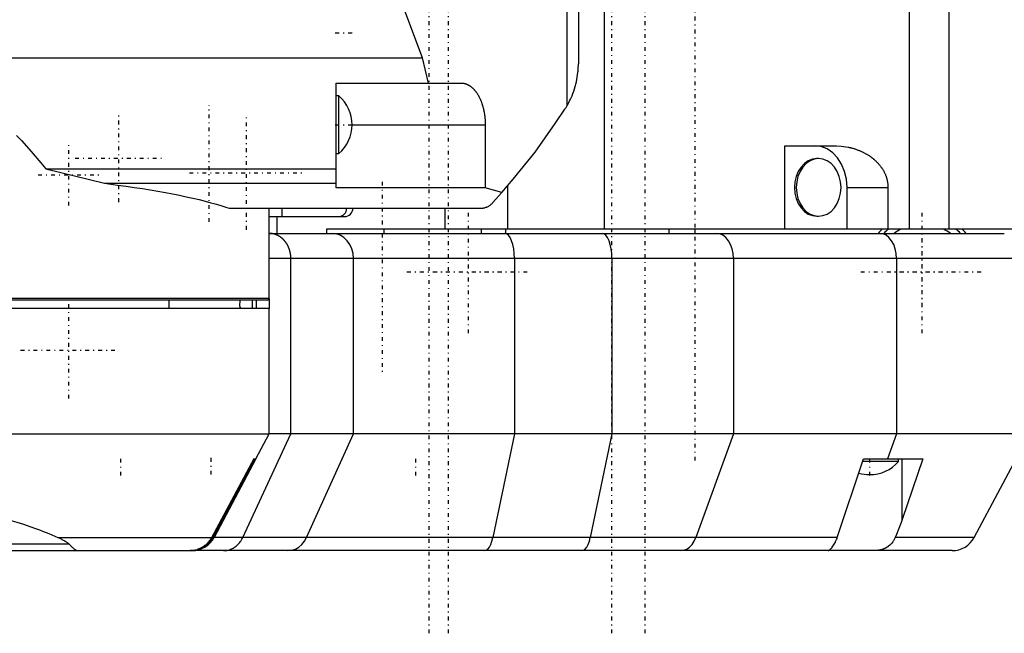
# Model space of a CAD drawing. Extents: x -565 to 345, y -109 to 109.
# Tile 6 of 10: x -81 to 37, y -109 to -35. Entities that reach past the tile are written whole.
import ezdxf

# ---------------------------------------------------------------- set-up
doc = ezdxf.new("R2010")
doc.units = 0
doc.linetypes.add('CENTER', pattern=[1.5, 0.45, -0.5, 0.05, -0.5])
doc.layers.add('AM_0', color=7, linetype='CONTINUOUS')
doc.layers.add('AM_7', color=7, linetype='CENTER')

msp = doc.modelspace()

# ---------------------------------------------------------------- linework, layer by layer
at = {"layer": 'AM_0', "color": 7, "linetype": 'CONTINUOUS'}
for p, q in [((-10.88, -60.5), (-10.88, 60.5)), ((25.63, -60.5), (25.63, 60.5)), ((30.38, -60.5), (30.38, 60.5)), ((-15.34, -45.69), (-15.34, 45.69)), ((-14, 40.69), (-14, -40.69)), ((-32.65, -40), (-38.42, -24.53)), ((-155, -40), (-32.65, -40)), ((-31.95, -43), (-32.65, -40)), ((-43, -43), (-28.03, -43)), ((-43, -55.55), (-43, -43)), ((-42.66, -44.55), (-43, -44.55)), ((-42.66, -51.45), (-42.66, -44.55)), ((-41.1, -48), (-25.14, -48)), ((-25.14, -48), (-25.14, -55.55)), ((10.72, -50.5), (16.63, -50.5)), ((10.72, -60.5), (10.72, -50.5)), ((-43, -51.45), (-42.66, -51.45)), ((14.77, -52.05), (14.56, -52.05)), ((-77.77, -53.27), (-70.74, -55.01)), ((-77.77, -53.27), (-43, -53.27)), ((-70.74, -55.01), (-43, -55.01)), ((-22.46, -60.5), (-22.46, -55.32)), ((-25.14, -55.55), (-43, -55.55)), ((-23.16, -56.12), (-25.14, -55.55)), ((-24.26, -57.35), (-23.16, -56.12)), ((18.18, -55.5), (23.07, -55.5)), ((18.18, -60.5), (18.18, -55.5)), ((23.07, -55.5), (23.07, -60.5)), ((-55.8, -58), (-25.74, -58)), ((-51, -68.8), (-51, -58)), ((-49.5, -58), (-49.5, -59)), ((-30, -58), (-30, -60.5)), ((-51, -59), (-42, -59)), ((-50.08, -61), (-50.08, -59)), ((14.56, -58.95), (14.77, -58.95)), ((-51, -61), (37, -61)), ((-44.15, -60.5), (-44.15, -61)), ((55.35, -60.5), (-44.15, -60.5)), ((-37.27, -60.5), (-37.27, -61)), ((-25.62, -60.5), (-25.62, -61)), ((-22.71, -60.5), (-22.71, -61)), ((-3.18, -60.5), (-3.18, -61)), ((0, -61), (0, -60.5)), ((40, -64), (-50.98, -64)), ((-48.42, -85), (-48.42, -64)), ((-40.93, -85), (-40.93, -64)), ((-21.64, -64), (-21.64, -85)), ((-9.99, -64), (-9.99, -85)), ((4.57, -64), (4.57, -85)), ((24.1, -64), (24.1, -85)), ((-51, -68.8), (-148.96, -68.8)), ((-51.2, -69), (-148.76, -69)), ((-63, -70), (-63, -69)), ((-53.04, -69), (-53.04, -70)), ((-52.56, -69), (-52.56, -70)), ((-52.52, -70), (-52.52, -69)), ((-51, -68.83), (-51, -70)), ((-51, -70), (-148.96, -70)), ((-51, -85), (-51, -70)), ((-149, -85), (-51, -85)), ((-54.17, -97.41), (-48.42, -85)), ((-52.6, -88), (-51, -85)), ((40, -85), (-50.98, -85)), ((-46.53, -97.41), (-40.93, -85)), ((-21.64, -85), (-24.22, -97.41)), ((-9.99, -85), (-12.57, -97.41)), ((4.57, -85), (0.07, -97.41)), ((24.1, -85), (23.01, -88)), ((33.4, -97.41), (40, -85)), ((-52.86, -88), (-57.92, -97.45)), ((-52.73, -88), (-57.74, -97.41)), ((-52.6, -88), (-57.6, -97.41)), ((-52.86, -88), (-52.6, -88)), ((16.99, -97.44), (20.16, -88)), ((24.33, -88.34), (20.05, -88.34)), ((20.16, -88), (27.25, -88)), ((24.33, -88.34), (24.33, -88)), ((24.77, -95.25), (24.77, -88)), ((27.25, -88), (24.77, -95.25)), ((-76.33, -97.41), (-57.89, -97.41)), ((-57.97, -97.55), (-58, -97.59)), ((-58, -97.82), (-58, -97.59)), ((-57.74, -97.41), (-57.6, -97.41)), ((17.01, -97.41), (-57.6, -97.41)), ((33.4, -97.41), (23.94, -97.41)), ((-139.75, -99), (-60.25, -99)), ((-74.95, -98.24), (-125.05, -98.24)), ((30.75, -99), (-60.48, -99)), ((-59.96, -98.95), (-59.97, -98.95))]:
    msp.add_line(p, q, dxfattribs=at)
for points in [[(18.18, -55.5), (18.1, -54.52), (17.88, -53.59), (17.52, -52.72), (17.04, -51.96), (16.45, -51.34), (15.78, -50.88), (15.05, -50.6), (14.29, -50.5)], [(14.56, -52.05), (14.04, -52.12), (13.53, -52.31), (13.07, -52.63), (12.66, -53.06), (12.33, -53.58), (12.08, -54.18), (11.93, -54.83), (11.88, -55.5), (11.93, -56.17), (12.08, -56.82), (12.33, -57.42), (12.66, -57.94), (13.07, -58.37), (13.53, -58.69), (14.04, -58.88), (14.56, -58.95)], [(-42.71, -59), (-42.52, -58.98), (-42.34, -58.92), (-42.17, -58.83), (-42.02, -58.71), (-41.89, -58.56), (-41.8, -58.38), (-41.75, -58.2), (-41.73, -58)], [(-40.93, -64), (-40.98, -63.41), (-41.12, -62.85), (-41.36, -62.33), (-41.68, -61.88), (-42.06, -61.51), (-42.5, -61.23), (-42.98, -61.06), (-43.48, -61)], [(-21.64, -64), (-21.67, -63.41), (-21.73, -62.85), (-21.84, -62.33), (-21.99, -61.88), (-22.17, -61.51), (-22.37, -61.23), (-22.59, -61.06), (-22.82, -61)], [(-9.99, -64), (-10.01, -63.41), (-10.08, -62.85), (-10.19, -62.33), (-10.33, -61.88), (-10.51, -61.51), (-10.71, -61.23), (-10.93, -61.06), (-11.16, -61)], [(4.57, -64), (4.53, -63.41), (4.42, -62.85), (4.23, -62.33), (3.97, -61.88), (3.66, -61.51), (3.31, -61.23), (2.93, -61.06), (2.53, -61)], [(24.1, -64), (24.06, -63.41), (23.94, -62.85), (23.76, -62.33), (23.5, -61.88), (23.19, -61.51), (22.84, -61.23), (22.45, -61.06), (22.05, -61)], [(-48.77, -99), (-48.32, -98.95), (-47.87, -98.81), (-47.46, -98.57), (-47.09, -98.25), (-46.78, -97.86), (-46.53, -97.41)], [(-25.26, -99), (-25.05, -98.95), (-24.84, -98.81), (-24.65, -98.57), (-24.48, -98.25), (-24.34, -97.86), (-24.22, -97.41)], [(-13.6, -99), (-13.39, -98.95), (-13.19, -98.81), (-13, -98.57), (-12.83, -98.25), (-12.68, -97.86), (-12.57, -97.41)], [(-1.73, -99), (-1.37, -98.95), (-1.01, -98.81), (-0.68, -98.57), (-0.38, -98.25), (-0.13, -97.86), (0.07, -97.41)]]:
    msp.add_lwpolyline(points, dxfattribs=at)
msp.add_lwpolyline([(14.77, -58.95), (15.29, -58.88), (15.79, -58.69), (16.26, -58.37), (16.66, -57.94), (17, -57.42), (17.24, -56.82), (17.4, -56.17), (17.45, -55.5), (17.4, -54.83), (17.24, -54.18), (17, -53.58), (16.66, -53.06), (16.26, -52.63), (15.79, -52.31), (15.29, -52.12), (14.77, -52.05), (14.24, -52.12), (13.74, -52.31), (13.28, -52.63), (12.87, -53.06), (12.54, -53.58), (12.29, -54.18), (12.14, -54.83), (12.08, -55.5), (12.14, -56.17), (12.29, -56.82), (12.54, -57.42), (12.87, -57.94), (13.28, -58.37), (13.74, -58.69), (14.24, -58.88)], close=True, dxfattribs=at)
for points in [[(-15.34, -45.69, 0), (-15.27, -45.57, 0), (-15.13, -45.31, 0), (-15, -45.05, 0), (-14.94, -44.92, 0), (-14.88, -44.79, 0), (-14.76, -44.52, 0), (-14.65, -44.25, 0), (-14.55, -43.98, 0), (-14.46, -43.7, 0), (-14.38, -43.42, 0), (-14.34, -43.28, 0), (-14.3, -43.14, 0), (-14.24, -42.86, 0), (-14.18, -42.57, 0), (-14.13, -42.29, 0), (-14.09, -42, 0), (-14.05, -41.71, 0), (-14.04, -41.57, 0), (-14.03, -41.42, 0), (-14.01, -41.13, 0), (-14, -40.84, 0), (-14, -40.69, 0)], [(-28.03, -43, 0), (-28.01, -43, 0), (-27.97, -43, 0), (-27.93, -43, 0), (-27.9, -43, 0), (-27.88, -43.01, 0), (-27.84, -43.01, 0), (-27.8, -43.02, 0), (-27.76, -43.02, 0), (-27.72, -43.03, 0), (-27.67, -43.04, 0), (-27.65, -43.04, 0), (-27.63, -43.05, 0), (-27.59, -43.06, 0), (-27.55, -43.07, 0), (-27.51, -43.08, 0), (-27.47, -43.1, 0), (-27.43, -43.11, 0), (-27.41, -43.12, 0), (-27.39, -43.13, 0), (-27.34, -43.14, 0), (-27.3, -43.16, 0), (-27.28, -43.17, 0), (-27.26, -43.18, 0), (-27.22, -43.2, 0), (-27.18, -43.22, 0), (-27.16, -43.23, 0), (-27.14, -43.24, 0), (-27.1, -43.27, 0), (-27.06, -43.29, 0), (-27.02, -43.31, 0), (-26.98, -43.34, 0), (-26.95, -43.37, 0), (-26.93, -43.38, 0), (-26.91, -43.39, 0), (-26.87, -43.42, 0), (-26.83, -43.45, 0), (-26.79, -43.48, 0), (-26.75, -43.52, 0), (-26.72, -43.55, 0), (-26.7, -43.56, 0), (-26.68, -43.58, 0), (-26.64, -43.62, 0), (-26.61, -43.65, 0), (-26.57, -43.69, 0), (-26.53, -43.73, 0), (-26.5, -43.76, 0), (-26.48, -43.78, 0), (-26.46, -43.8, 0), (-26.43, -43.84, 0), (-26.39, -43.88, 0), (-26.36, -43.93, 0), (-26.32, -43.97, 0), (-26.29, -44.01, 0), (-26.27, -44.03, 0), (-26.26, -44.06, 0), (-26.22, -44.1, 0), (-26.19, -44.15, 0), (-26.16, -44.19, 0), (-26.13, -44.24, 0), (-26.1, -44.29, 0), (-26.08, -44.31, 0), (-26.06, -44.34, 0), (-26.03, -44.39, 0), (-26, -44.44, 0), (-25.99, -44.46, 0), (-25.97, -44.49, 0), (-25.95, -44.54, 0), (-25.92, -44.6, 0), (-25.9, -44.62, 0), (-25.89, -44.65, 0), (-25.86, -44.7, 0), (-25.83, -44.76, 0), (-25.81, -44.81, 0), (-25.78, -44.87, 0), (-25.75, -44.93, 0), (-25.74, -44.96, 0), (-25.73, -44.99, 0), (-25.7, -45.04, 0), (-25.68, -45.1, 0), (-25.65, -45.16, 0), (-25.63, -45.22, 0), (-25.61, -45.28, 0), (-25.6, -45.31, 0), (-25.58, -45.34, 0), (-25.56, -45.41, 0), (-25.54, -45.47, 0), (-25.52, -45.53, 0), (-25.5, -45.6, 0), (-25.48, -45.66, 0), (-25.47, -45.69, 0), (-25.46, -45.72, 0), (-25.44, -45.79, 0), (-25.42, -45.85, 0), (-25.41, -45.92, 0), (-25.39, -45.99, 0), (-25.37, -46.05, 0), (-25.36, -46.09, 0), (-25.36, -46.12, 0), (-25.34, -46.19, 0), (-25.32, -46.26, 0), (-25.31, -46.32, 0), (-25.3, -46.39, 0), (-25.28, -46.46, 0), (-25.28, -46.5, 0), (-25.27, -46.53, 0), (-25.26, -46.6, 0), (-25.25, -46.67, 0), (-25.24, -46.71, 0), (-25.24, -46.74, 0), (-25.23, -46.81, 0), (-25.22, -46.88, 0), (-25.21, -46.92, 0), (-25.21, -46.95, 0), (-25.2, -47.02, 0), (-25.19, -47.1, 0), (-25.18, -47.17, 0), (-25.18, -47.24, 0), (-25.17, -47.31, 0), (-25.17, -47.35, 0), (-25.17, -47.38, 0), (-25.16, -47.46, 0), (-25.16, -47.53, 0), (-25.15, -47.6, 0), (-25.15, -47.67, 0), (-25.15, -47.75, 0), (-25.15, -47.78, 0), (-25.15, -47.82, 0), (-25.14, -47.89, 0), (-25.14, -47.96, 0), (-25.14, -48, 0)], [(-15.6, -46.12, 0), (-15.56, -46.05, 0), (-15.47, -45.91, 0), (-15.38, -45.77, 0), (-15.34, -45.69, 0)], [(-23.16, -56.12, 0), (-21.8, -54.53, 0), (-19.19, -51.26, 0), (-16.76, -47.86, 0), (-15.6, -46.12, 0)], [(-81.26, -49.27, 0), (-80.67, -49.89, 0), (-79.5, -51.18, 0), (-78.34, -52.56, 0), (-77.77, -53.27, 0)], [(16.63, -50.5, 0), (16.91, -50.5, 0), (17.47, -50.54, 0), (18.03, -50.62, 0), (18.3, -50.67, 0), (18.34, -50.68, 0), (18.43, -50.7, 0), (18.52, -50.72, 0), (18.57, -50.73, 0), (18.61, -50.74, 0), (18.7, -50.77, 0), (18.79, -50.79, 0), (18.88, -50.81, 0), (18.97, -50.84, 0), (19.05, -50.87, 0), (19.1, -50.88, 0), (19.14, -50.89, 0), (19.22, -50.92, 0), (19.31, -50.95, 0), (19.39, -50.98, 0), (19.48, -51.02, 0), (19.56, -51.05, 0), (19.6, -51.06, 0), (19.65, -51.08, 0), (19.73, -51.12, 0), (19.81, -51.15, 0), (19.89, -51.19, 0), (19.97, -51.23, 0), (20.05, -51.26, 0), (20.09, -51.28, 0), (20.13, -51.3, 0), (20.21, -51.34, 0), (20.29, -51.38, 0), (20.36, -51.43, 0), (20.44, -51.47, 0), (20.51, -51.51, 0), (20.55, -51.53, 0), (20.59, -51.56, 0), (20.66, -51.6, 0), (20.73, -51.65, 0), (20.8, -51.69, 0), (20.88, -51.74, 0), (20.95, -51.79, 0), (20.98, -51.81, 0), (21.01, -51.84, 0), (21.08, -51.89, 0), (21.15, -51.94, 0), (21.18, -51.96, 0), (21.22, -51.99, 0), (21.28, -52.04, 0), (21.35, -52.1, 0), (21.38, -52.12, 0), (21.41, -52.15, 0), (21.47, -52.2, 0), (21.53, -52.26, 0), (21.59, -52.31, 0), (21.65, -52.37, 0), (21.71, -52.43, 0), (21.74, -52.46, 0), (21.77, -52.49, 0), (21.82, -52.54, 0), (21.88, -52.6, 0), (21.93, -52.66, 0), (21.98, -52.72, 0), (22.03, -52.78, 0), (22.06, -52.81, 0), (22.08, -52.84, 0), (22.13, -52.91, 0), (22.18, -52.97, 0), (22.23, -53.03, 0), (22.27, -53.1, 0), (22.32, -53.16, 0), (22.34, -53.19, 0), (22.36, -53.22, 0), (22.4, -53.29, 0), (22.44, -53.35, 0), (22.48, -53.42, 0), (22.52, -53.49, 0), (22.56, -53.55, 0), (22.58, -53.59, 0), (22.6, -53.62, 0), (22.63, -53.69, 0), (22.66, -53.76, 0), (22.69, -53.82, 0), (22.73, -53.89, 0), (22.76, -53.96, 0), (22.77, -54, 0), (22.78, -54.03, 0), (22.81, -54.1, 0), (22.84, -54.17, 0), (22.85, -54.21, 0), (22.86, -54.24, 0), (22.88, -54.31, 0), (22.9, -54.38, 0), (22.91, -54.42, 0), (22.92, -54.45, 0), (22.94, -54.52, 0), (22.96, -54.6, 0), (22.98, -54.67, 0), (22.99, -54.74, 0), (23.01, -54.81, 0), (23.01, -54.85, 0), (23.02, -54.88, 0), (23.03, -54.96, 0), (23.04, -55.03, 0), (23.05, -55.1, 0), (23.05, -55.17, 0), (23.06, -55.25, 0), (23.06, -55.28, 0), (23.06, -55.32, 0), (23.07, -55.39, 0), (23.07, -55.46, 0), (23.07, -55.5, 0)], [(-70.74, -55.01, 0), (-70.21, -55.07, 0), (-69.17, -55.21, 0), (-68.16, -55.35, 0), (-67.66, -55.42, 0), (-67.17, -55.49, 0), (-66.2, -55.64, 0), (-65.26, -55.79, 0), (-64.34, -55.95, 0), (-63.45, -56.11, 0), (-62.59, -56.27, 0), (-62.17, -56.35, 0), (-61.75, -56.44, 0), (-60.94, -56.61, 0), (-60.16, -56.78, 0), (-59.41, -56.96, 0), (-58.68, -57.14, 0), (-57.99, -57.33, 0), (-57.65, -57.42, 0), (-57.33, -57.52, 0), (-56.69, -57.71, 0), (-56.09, -57.9, 0), (-55.8, -58, 0)], [(-25.74, -58, 0), (-25.73, -58, 0), (-25.72, -58, 0), (-25.7, -58, 0), (-25.69, -58, 0), (-25.68, -58, 0), (-25.67, -58, 0), (-25.65, -58, 0), (-25.64, -58, 0), (-25.62, -58, 0), (-25.61, -58, 0), (-25.6, -58, 0), (-25.59, -57.99, 0), (-25.58, -57.99, 0), (-25.56, -57.99, 0), (-25.55, -57.99, 0), (-25.53, -57.99, 0), (-25.52, -57.99, 0), (-25.51, -57.99, 0), (-25.5, -57.99, 0), (-25.49, -57.98, 0), (-25.47, -57.98, 0), (-25.46, -57.98, 0), (-25.45, -57.98, 0), (-25.44, -57.98, 0), (-25.42, -57.98, 0), (-25.42, -57.97, 0), (-25.41, -57.97, 0), (-25.39, -57.97, 0), (-25.38, -57.97, 0), (-25.36, -57.96, 0), (-25.35, -57.96, 0), (-25.33, -57.96, 0), (-25.33, -57.96, 0), (-25.32, -57.96, 0), (-25.3, -57.95, 0), (-25.29, -57.95, 0), (-25.27, -57.95, 0), (-25.26, -57.94, 0), (-25.24, -57.94, 0), (-25.24, -57.94, 0), (-25.23, -57.93, 0), (-25.21, -57.93, 0), (-25.2, -57.93, 0), (-25.15, -57.91, 0), (-25.06, -57.88, 0), (-24.97, -57.85, 0), (-24.93, -57.83, 0), (-24.89, -57.81, 0), (-24.81, -57.77, 0), (-24.73, -57.73, 0), (-24.65, -57.68, 0), (-24.57, -57.62, 0), (-24.5, -57.57, 0), (-24.46, -57.54, 0), (-24.43, -57.51, 0), (-24.36, -57.45, 0), (-24.29, -57.38, 0), (-24.26, -57.35, 0)], [(-48.42, -64, 0), (-48.42, -63.98, 0), (-48.42, -63.93, 0), (-48.42, -63.89, 0), (-48.43, -63.87, 0), (-48.43, -63.85, 0), (-48.43, -63.8, 0), (-48.43, -63.76, 0), (-48.43, -63.72, 0), (-48.44, -63.68, 0), (-48.44, -63.63, 0), (-48.44, -63.61, 0), (-48.45, -63.59, 0), (-48.45, -63.55, 0), (-48.46, -63.5, 0), (-48.47, -63.46, 0), (-48.47, -63.42, 0), (-48.48, -63.38, 0), (-48.48, -63.36, 0), (-48.49, -63.33, 0), (-48.5, -63.29, 0), (-48.51, -63.25, 0), (-48.51, -63.23, 0), (-48.52, -63.21, 0), (-48.53, -63.17, 0), (-48.54, -63.13, 0), (-48.54, -63.11, 0), (-48.55, -63.08, 0), (-48.56, -63.04, 0), (-48.57, -63, 0), (-48.58, -62.96, 0), (-48.6, -62.92, 0), (-48.61, -62.88, 0), (-48.62, -62.86, 0), (-48.63, -62.84, 0), (-48.64, -62.8, 0), (-48.66, -62.76, 0), (-48.67, -62.72, 0), (-48.69, -62.68, 0), (-48.7, -62.64, 0), (-48.71, -62.62, 0), (-48.72, -62.61, 0), (-48.74, -62.57, 0), (-48.76, -62.53, 0), (-48.78, -62.49, 0), (-48.8, -62.45, 0), (-48.82, -62.42, 0), (-48.83, -62.4, 0), (-48.84, -62.38, 0), (-48.86, -62.35, 0), (-48.88, -62.31, 0), (-48.9, -62.27, 0), (-48.92, -62.24, 0), (-48.94, -62.2, 0), (-48.95, -62.19, 0), (-48.97, -62.17, 0), (-48.99, -62.14, 0), (-49.01, -62.1, 0), (-49.04, -62.07, 0), (-49.06, -62.04, 0), (-49.09, -62, 0), (-49.1, -61.99, 0), (-49.11, -61.97, 0), (-49.14, -61.94, 0), (-49.16, -61.91, 0), (-49.18, -61.89, 0), (-49.19, -61.88, 0), (-49.22, -61.85, 0), (-49.24, -61.82, 0), (-49.26, -61.8, 0), (-49.27, -61.79, 0), (-49.3, -61.76, 0), (-49.33, -61.73, 0), (-49.36, -61.7, 0), (-49.38, -61.67, 0), (-49.41, -61.65, 0), (-49.43, -61.63, 0), (-49.44, -61.62, 0), (-49.47, -61.59, 0), (-49.5, -61.57, 0), (-49.53, -61.54, 0), (-49.57, -61.52, 0), (-49.6, -61.49, 0), (-49.61, -61.48, 0), (-49.63, -61.47, 0), (-49.66, -61.45, 0), (-49.69, -61.43, 0), (-49.73, -61.4, 0), (-49.76, -61.38, 0), (-49.79, -61.36, 0), (-49.81, -61.35, 0), (-49.82, -61.34, 0), (-49.86, -61.32, 0), (-49.89, -61.3, 0), (-49.93, -61.28, 0), (-49.96, -61.27, 0), (-49.99, -61.25, 0), (-50.01, -61.24, 0), (-50.03, -61.23, 0), (-50.06, -61.21, 0), (-50.1, -61.2, 0), (-50.13, -61.18, 0), (-50.17, -61.17, 0), (-50.21, -61.16, 0), (-50.22, -61.15, 0), (-50.24, -61.14, 0), (-50.28, -61.13, 0), (-50.31, -61.12, 0), (-50.33, -61.11, 0), (-50.35, -61.1, 0), (-50.39, -61.09, 0), (-50.42, -61.08, 0), (-50.44, -61.08, 0), (-50.46, -61.07, 0), (-50.5, -61.06, 0), (-50.53, -61.06, 0), (-50.57, -61.05, 0), (-50.61, -61.04, 0), (-50.64, -61.03, 0), (-50.66, -61.03, 0), (-50.68, -61.03, 0), (-50.72, -61.02, 0), (-50.76, -61.02, 0), (-50.79, -61.01, 0), (-50.83, -61.01, 0), (-50.87, -61.01, 0), (-50.89, -61, 0), (-50.91, -61, 0), (-50.94, -61, 0), (-50.98, -61, 0), (-51, -61, 0)], [(-54.53, -69.01, 0), (-54.54, -69.11, 0), (-54.55, -69.29, 0), (-54.56, -69.45, 0), (-54.56, -69.52, 0)], [(-54.56, -69.52, 0), (-54.56, -69.65, 0), (-54.53, -69.86, 0), (-54.46, -69.97, 0), (-54.42, -70, 0)], [(-91.26, -93.47, 0), (-90.8, -93.53, 0), (-89.88, -93.66, 0), (-88.97, -93.8, 0), (-88.52, -93.87, 0), (-88.07, -93.95, 0), (-87.18, -94.11, 0), (-86.29, -94.29, 0), (-85.42, -94.48, 0), (-84.56, -94.67, 0), (-83.71, -94.88, 0), (-83.29, -94.99, 0), (-82.87, -95.1, 0), (-82.05, -95.34, 0), (-81.23, -95.58, 0), (-80.44, -95.83, 0), (-79.66, -96.1, 0), (-78.89, -96.37, 0), (-78.51, -96.51, 0), (-78.14, -96.66, 0), (-77.4, -96.95, 0), (-76.69, -97.25, 0), (-76.33, -97.41, 0)], [(24.77, -95.25, 0), (24.64, -95.62, 0), (24.37, -96.35, 0), (24.09, -97.06, 0), (23.94, -97.41, 0)], [(-76.33, -97.41, 0), (-76.29, -97.43, 0), (-76.19, -97.47, 0), (-76.1, -97.52, 0), (-76.05, -97.54, 0), (-76.01, -97.56, 0), (-75.92, -97.6, 0), (-75.83, -97.65, 0), (-75.75, -97.69, 0), (-75.67, -97.74, 0), (-75.58, -97.78, 0), (-75.55, -97.81, 0), (-75.51, -97.83, 0), (-75.43, -97.88, 0), (-75.36, -97.92, 0), (-75.29, -97.97, 0), (-75.22, -98.02, 0), (-75.15, -98.06, 0), (-75.12, -98.09, 0), (-75.09, -98.11, 0), (-75.04, -98.16, 0), (-74.98, -98.21, 0), (-74.95, -98.24, 0)], [(-60.48, -99, 0), (-60.41, -99, 0), (-60.26, -98.99, 0), (-60.1, -98.97, 0), (-60.03, -98.96, 0), (-59.95, -98.95, 0), (-59.79, -98.91, 0), (-59.64, -98.87, 0), (-59.48, -98.81, 0), (-59.33, -98.75, 0), (-59.18, -98.68, 0), (-59.11, -98.64, 0), (-59.03, -98.6, 0), (-58.89, -98.51, 0), (-58.75, -98.41, 0), (-58.62, -98.3, 0), (-58.49, -98.19, 0), (-58.37, -98.07, 0), (-58.31, -98, 0), (-58.25, -97.94, 0), (-58.15, -97.8, 0), (-58.05, -97.66, 0), (-58, -97.59, 0)], [(-58, -97.82, 0), (-58.05, -97.88, 0), (-58.15, -98.01, 0), (-58.26, -98.12, 0), (-58.32, -98.18, 0), (-58.38, -98.23, 0), (-58.5, -98.33, 0), (-58.63, -98.43, 0), (-58.76, -98.52, 0), (-58.89, -98.6, 0), (-59.03, -98.68, 0), (-59.1, -98.71, 0), (-59.17, -98.74, 0), (-59.32, -98.8, 0), (-59.46, -98.85, 0), (-59.6, -98.89, 0), (-59.75, -98.93, 0), (-59.9, -98.96, 0), (-59.97, -98.97, 0), (-60.04, -98.98, 0), (-60.19, -98.99, 0), (-60.33, -99, 0), (-60.4, -99, 0)], [(-58, -97.59, 0), (-58.03, -97.64, 0), (-58.1, -97.74, 0), (-58.17, -97.83, 0), (-58.2, -97.88, 0), (-58.24, -97.92, 0), (-58.32, -98.01, 0), (-58.4, -98.1, 0), (-58.48, -98.18, 0), (-58.57, -98.26, 0), (-58.66, -98.33, 0), (-58.7, -98.37, 0), (-58.75, -98.4, 0), (-58.84, -98.47, 0), (-58.94, -98.54, 0), (-59.04, -98.6, 0), (-59.13, -98.65, 0), (-59.24, -98.7, 0), (-59.29, -98.73, 0), (-59.34, -98.75, 0), (-59.44, -98.8, 0), (-59.55, -98.84, 0), (-59.6, -98.85, 0)], [(-57.74, -97.41, 0), (-57.77, -97.48, 0), (-57.86, -97.62, 0), (-57.95, -97.75, 0), (-58, -97.82, 0)], [(-58, -97.59, 0), (-57.98, -97.56, 0), (-57.94, -97.5, 0), (-57.91, -97.44, 0), (-57.89, -97.41, 0)], [(-57.92, -97.45, 0), (-57.93, -97.47, 0), (-57.94, -97.5, 0), (-57.96, -97.53, 0), (-57.97, -97.55, 0)], [(-56.48, -99, 0), (-56.4, -99, 0), (-56.24, -98.99, 0), (-56.09, -98.97, 0), (-56.01, -98.95, 0), (-55.93, -98.93, 0), (-55.78, -98.89, 0), (-55.63, -98.84, 0), (-55.48, -98.77, 0), (-55.34, -98.7, 0), (-55.2, -98.62, 0), (-55.13, -98.57, 0), (-55.06, -98.52, 0), (-54.93, -98.42, 0), (-54.81, -98.31, 0), (-54.69, -98.19, 0), (-54.58, -98.06, 0), (-54.48, -97.93, 0), (-54.43, -97.86, 0), (-54.38, -97.79, 0), (-54.29, -97.64, 0), (-54.21, -97.49, 0), (-54.17, -97.41, 0)], [(15.91, -99, 0), (15.92, -99, 0), (15.95, -98.99, 0), (15.99, -98.97, 0), (16.01, -98.96, 0), (16.03, -98.95, 0), (16.08, -98.91, 0), (16.14, -98.86, 0), (16.2, -98.8, 0), (16.27, -98.73, 0), (16.33, -98.65, 0), (16.37, -98.61, 0), (16.4, -98.57, 0), (16.47, -98.47, 0), (16.55, -98.36, 0), (16.62, -98.24, 0), (16.7, -98.12, 0), (16.77, -97.98, 0), (16.8, -97.91, 0), (16.84, -97.84, 0), (16.9, -97.68, 0), (16.97, -97.53, 0), (16.99, -97.44, 0)], [(23.94, -97.41, 0), (23.91, -97.49, 0), (23.83, -97.65, 0), (23.74, -97.81, 0), (23.69, -97.88, 0), (23.64, -97.95, 0), (23.53, -98.09, 0), (23.42, -98.22, 0), (23.29, -98.35, 0), (23.15, -98.46, 0), (23.07, -98.52, 0), (23.05, -98.53, 0), (23.02, -98.55, 0), (23.01, -98.56, 0), (23, -98.57, 0), (22.98, -98.58, 0), (22.95, -98.6, 0), (22.94, -98.61, 0), (22.93, -98.61, 0), (22.9, -98.63, 0), (22.88, -98.64, 0), (22.86, -98.65, 0), (22.85, -98.66, 0), (22.82, -98.67, 0), (22.8, -98.69, 0), (22.77, -98.7, 0), (22.74, -98.71, 0), (22.72, -98.72, 0), (22.7, -98.73, 0), (22.69, -98.74, 0), (22.66, -98.75, 0), (22.64, -98.76, 0), (22.61, -98.77, 0), (22.58, -98.78, 0), (22.55, -98.8, 0), (22.54, -98.8, 0), (22.52, -98.81, 0), (22.5, -98.82, 0), (22.47, -98.83, 0), (22.37, -98.86, 0), (22.19, -98.91, 0), (22.02, -98.95, 0), (21.92, -98.96, 0), (21.83, -98.97, 0), (21.65, -98.99, 0), (21.46, -99, 0), (21.36, -99, 0)], [(-74.95, -98.24, 0), (-74.91, -98.28, 0), (-74.82, -98.37, 0), (-74.74, -98.45, 0), (-74.7, -98.49, 0), (-74.67, -98.53, 0), (-74.59, -98.6, 0), (-74.52, -98.66, 0), (-74.45, -98.72, 0), (-74.39, -98.78, 0), (-74.32, -98.83, 0), (-74.29, -98.85, 0), (-74.26, -98.87, 0), (-74.2, -98.91, 0), (-74.15, -98.93, 0), (-74.1, -98.96, 0), (-74.06, -98.97, 0), (-74.02, -98.99, 0), (-74, -98.99, 0), (-73.99, -98.99, 0), (-73.96, -99, 0), (-73.94, -99, 0), (-73.93, -99, 0), (-73.93, -99, 0), (-73.93, -99, 0), (-73.93, -99, 0), (-73.92, -99, 0), (-73.92, -99, 0), (-73.92, -99, 0), (-73.92, -99, 0), (-73.92, -99, 0), (-73.92, -99, 0), (-73.92, -99, 0), (-73.92, -99, 0), (-73.92, -99, 0), (-73.92, -99, 0), (-73.92, -99, 0), (-73.92, -99, 0), (-73.92, -99, 0), (-73.92, -99, 0), (-73.92, -99, 0), (-73.92, -99, 0), (-73.92, -99, 0), (-73.92, -99, 0), (-73.92, -99, 0), (-73.92, -99, 0), (-73.92, -99, 0), (-73.92, -99, 0), (-73.92, -99, 0), (-73.92, -99, 0), (-73.92, -99, 0), (-73.92, -99, 0), (-73.92, -99, 0), (-73.92, -99, 0), (-73.92, -99, 0), (-73.92, -99, 0), (-73.92, -99, 0), (-73.92, -99, 0), (-73.92, -99, 0), (-73.92, -99, 0), (-73.92, -99, 0), (-73.92, -99, 0), (-73.92, -99, 0), (-73.92, -99, 0), (-73.92, -99, 0), (-73.92, -99, 0), (-73.92, -99, 0), (-73.92, -99, 0), (-73.92, -99, 0), (-73.92, -99, 0), (-73.92, -99, 0), (-73.92, -99, 0), (-73.92, -99, 0), (-73.92, -99, 0), (-73.92, -99, 0), (-73.92, -99, 0), (-73.92, -99, 0), (-73.92, -99, 0), (-73.92, -99, 0), (-73.92, -99, 0), (-73.92, -99, 0), (-73.92, -99, 0), (-73.92, -99, 0), (-73.92, -99, 0), (-73.92, -99, 0), (-73.92, -99, 0), (-73.92, -99, 0), (-73.92, -99, 0), (-73.92, -99, 0), (-73.92, -99, 0), (-73.92, -99, 0), (-73.92, -99, 0), (-73.92, -99, 0), (-73.92, -99, 0), (-73.92, -99, 0), (-73.92, -99, 0), (-73.92, -99, 0), (-73.92, -99, 0), (-73.92, -99, 0), (-73.92, -99, 0), (-73.92, -99, 0), (-73.92, -99, 0), (-73.92, -99, 0), (-73.92, -99, 0), (-73.92, -99, 0), (-73.92, -99, 0), (-73.92, -99, 0), (-73.92, -99, 0), (-73.92, -99, 0), (-73.92, -99, 0), (-73.92, -99, 0), (-73.92, -99, 0), (-73.92, -99, 0)], [(-60.18, -98.98, 0), (-60.23, -98.99, 0), (-60.33, -99, 0), (-60.43, -99, 0), (-60.48, -99, 0)]]:
    msp.add_polyline3d(points, dxfattribs=at)
for centre, radius, start, end in [((-45.7, -48), 4.6, 0.0287, 48.6338), ((-45.7, -48), 4.6, 311.3662, 359.9713), ((-42, -58), 1, 270, 0), ((27.17, -65.6), 7, 133.2536, 138.9362), ((27.17, -65.6), 6.5, 128.3391, 134.9738), ((27.17, -65.6), 5.7, 116.5637, 126.2234), ((27.17, -65.6), 5.7, 53.7766, 63.4363), ((27.17, -65.6), 6.5, 45.0262, 51.6609), ((27.17, -65.6), 7, 41.0638, 46.7464), ((-51.2, -68.8), 0.2, 270, 0), ((20.88, -85.3), 4.6, 270.0287, 318.6338), ((20.88, -85.3), 4.6, 253.6365, 269.9713), ((-60.25, -96), 3, 270, 332), ((30.75, -96), 3, 270, 332)]:
    msp.add_arc(centre, radius, start, end, dxfattribs=at)
at = {"layer": 'AM_7', "color": 4, "linetype": 'CENTER'}
for p, q in [((-31.87, -108.9), (-31.87, 108.9)), ((-29.53, -108.9), (-29.53, 108.9)), ((-10, -108.9), (-10, 108.9)), ((-6.01, -108.9), (-6.01, 108.9)), ((0, -88.2), (0, 88.2)), ((-43.1, -37), (-41, -37)), ((-58.2, -59.62), (-58.2, -45.63)), ((-69, -57.25), (-69, -46.75)), ((-53.74, -60.56), (-53.74, -46.91)), ((-43.1, -48), (-41, -48)), ((-75, -57.67), (-75, -50.33)), ((-74.25, -52), (-63.75, -52)), ((-78.67, -54), (-71.33, -54)), ((-60.56, -53.74), (-46.91, -53.74)), ((-37.5, -54.83), (-37.5, -78.06)), ((-27.17, -72.95), (-27.17, -58.25)), ((27.17, -72.95), (27.17, -58.25)), ((27.17, -69.79), (27.17, -61.39)), ((-34.52, -65.6), (-19.82, -65.6)), ((-31.37, -65.59), (-22.97, -65.59)), ((19.82, -65.6), (34.52, -65.6)), ((22.97, -65.59), (31.37, -65.59)), ((-75, -80.78), (-75, -69.23)), ((-80.78, -75), (-69.23, -75)), ((-68.77, -90), (-68.77, -87.9)), ((-58, -87.9), (-58, -90)), ((-33.47, -90), (-33.47, -87.9)), ((20.88, -90), (20.88, -87.9))]:
    msp.add_line(p, q, dxfattribs=at)

doc.saveas('drawing.dxf')
